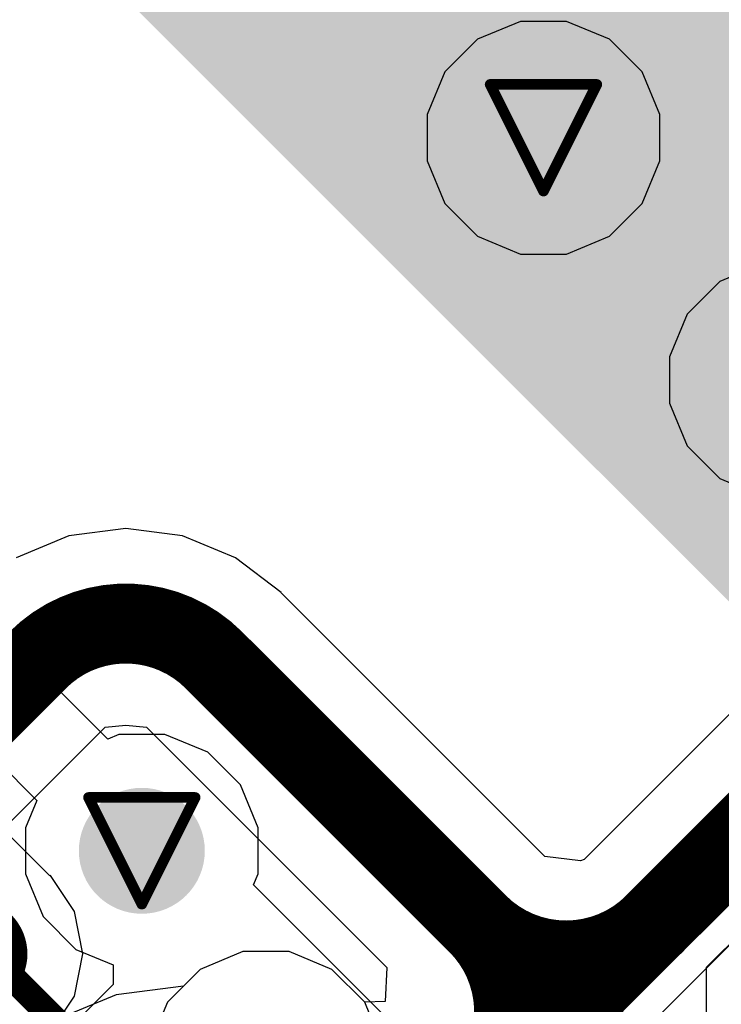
# Model space of a CAD drawing. Header units: inches. Extents: x 0 to 12.2, y 0 to 7.
# Tile 45 of 154: x 2.022 to 2.154, y 2.156 to 2.34. Entities that reach past the tile are written whole.
import ezdxf

# ---------------------------------------------------------------- set-up
doc = ezdxf.new("R2010")
doc.units = ezdxf.units.IN
doc.header["$MEASUREMENT"] = 0
for name, color, linetype in [('Bottom Layer', 5, 'Continuous'), ('Drill Drawing', 1, 'Continuous'), ('Layer 1', 16, 'Continuous'), ('Layer 2', 76, 'Continuous'), ('Top Layer', 1, 'Continuous'), ('Top Overlay', 2, 'Continuous'), ('Top Paste', 8, 'Continuous'), ('Top Solder', 216, 'Continuous'), ('Via Holes', 16, 'Continuous')]:
    doc.layers.add(name, color=color, linetype=linetype)

# ---------------------------------------------------------------- blocks, each defined once
blk = doc.blocks.new('LQFP_128_EP_14_14__28')
at = {"layer": 'Top Layer'}
blk.add_hatch(color=1, dxfattribs=at).paths.add_polyline_path([(-0.098425, -0.098425), (-0.098425, 0.098425), (0.098425, 0.098425), (0.098425, -0.098425)])
at = {"layer": 'Top Paste'}
blk.add_hatch(color=8, dxfattribs=at).paths.add_polyline_path([(-0.098425, -0.098425), (-0.098425, 0.098425), (0.098425, 0.098425), (0.098425, -0.098425)])
at = {"layer": 'Top Solder'}
blk.add_hatch(color=216, dxfattribs=at).paths.add_polyline_path([(-0.1011809, -0.1011809), (-0.1011809, 0.1011809), (0.1011809, 0.1011809), (0.1011809, -0.1011809)])
at = {"layer": 'Top Overlay', "const_width": 0.005}
blk.add_lwpolyline([(-0.24606, -0.24606), (0.24606, -0.24606)], dxfattribs=at)

msp = doc.modelspace()

# ---------------------------------------------------------------- hatches: boundary and pattern name
at = {"layer": 'Bottom Layer'}
h = msp.add_hatch(color=5, dxfattribs=at)
edge = h.paths.add_edge_path()
edge.add_arc((2.1207112, 2.3181003), 0.011811, 0, 360)
h = msp.add_hatch(color=5, dxfattribs=at)
edge = h.paths.add_edge_path()
edge.add_arc((2.0453928, 2.1843395), 0.011811, 0, 360)
at = {"layer": 'Layer 1'}
h = msp.add_hatch(color=16, dxfattribs=at)
edge = h.paths.add_edge_path()
edge.add_arc((2.1207112, 2.3181003), 0.011811, 0, 360)
h = msp.add_hatch(color=16, dxfattribs=at)
edge = h.paths.add_edge_path()
edge.add_arc((2.0453928, 2.1843395), 0.011811, 0, 360)
at = {"layer": 'Layer 2'}
h = msp.add_hatch(color=76, dxfattribs=at)
edge = h.paths.add_edge_path()
edge.add_arc((2.1207112, 2.3181003), 0.011811, 0, 360)
h = msp.add_hatch(color=76, dxfattribs=at)
edge = h.paths.add_edge_path()
edge.add_arc((2.0453928, 2.1843395), 0.011811, 0, 360)
at = {"layer": 'Top Layer'}
h = msp.add_hatch(color=1, dxfattribs=at)
edge = h.paths.add_edge_path()
edge.add_arc((2.1207112, 2.3181003), 0.011811, 0, 360)
h = msp.add_hatch(color=1, dxfattribs=at)
edge = h.paths.add_edge_path()
edge.add_arc((2.0453928, 2.1843395), 0.011811, 0, 360)
at = {"layer": 'Via Holes'}
h = msp.add_hatch(color=7, dxfattribs=at)
edge = h.paths.add_edge_path()
edge.add_arc((2.1207112, 2.3181003), 0.0059055, 0, 360)
h = msp.add_hatch(color=7, dxfattribs=at)
edge = h.paths.add_edge_path()
edge.add_arc((2.0453928, 2.1843395), 0.0059055, 0, 360)

# ---------------------------------------------------------------- linework, layer by layer
at = {"layer": 'Bottom Layer'}
for p, q in [((2.2383174, 2.2926987), (2.1283378, 2.1827192)), ((2.0423853, 2.244825), (2.0317302, 2.2434222)), ((2.0530404, 2.2434222), (2.0423853, 2.244825)), ((2.0317302, 2.2434222), (2.0218013, 2.2393095)), ((2.0629693, 2.2393095), (2.0530404, 2.2434222)), ((2.0714954, 2.2327672), (2.0629693, 2.2393095)), ((2.0714955, 2.2327673), (2.0714954, 2.2327672)), ((2.0715354, 2.232714), (2.0714955, 2.2327673)), ((2.1160284, 2.188221), (2.0715354, 2.232714)), ((2.033564, 2.2025757), (2.0385063, 2.2075178)), ((2.0385063, 2.2075178), (2.0385066, 2.207518)), ((2.0385066, 2.207518), (2.038512, 2.2075262)), ((2.038512, 2.2075262), (2.0423797, 2.2079367)), ((2.0423797, 2.2079367), (2.0462553, 2.2075269)), ((2.0462553, 2.2075269), (2.0462687, 2.2075133)), ((2.0462687, 2.2075133), (2.051205, 2.2025772)), ((2.0188399, 2.1878515), (2.033564, 2.2025757)), ((2.051205, 2.2025772), (2.0913574, 2.1624249)), ((2.1209854, 2.1832786), (2.1160284, 2.188221)), ((2.1276298, 2.1824259), (2.1209854, 2.1832786)), ((2.1283378, 2.1827192), (2.1276298, 2.1824259)), ((2.0643539, 2.1654216), (2.0563375, 2.1621011)), ((2.0730309, 2.1654216), (2.0643539, 2.1654216)), ((2.0810473, 2.1621011), (2.0730309, 2.1654216)), ((2.0563375, 2.1621011), (2.0532, 2.1589636)), ((2.0871828, 2.1559656), (2.0810473, 2.1621011)), ((2.0913574, 2.1624249), (2.0910306, 2.1560454)), ((2.0532, 2.1589636), (2.04058, 2.1573022)), ((2.04058, 2.1573022), (2.0282144, 2.1521801)), ((2.0910306, 2.1560454), (2.0871828, 2.1559656))]:
    msp.add_line(p, q, dxfattribs=at)
at = {"layer": 'Bottom Layer', "const_width": 0.015}
for points in [[(2.1414867, 2.1706345), (2.2558773, 2.2850251)], [(1.9970289, 2.1912741), (2.0258897, 2.2201349)], [(2.058872, 2.2201437), (2.0589185, 2.2200973)], [(2.0589185, 2.2200973), (2.1157346, 2.1632813)], [(2.1407504, 2.1698982), (2.1414867, 2.1706345)], [(2.1158572, 2.145005), (2.1407504, 2.1698982)], [(2.1157346, 2.1632813), (2.1158572, 2.1631587)]]:
    msp.add_lwpolyline(points, dxfattribs=at)
for points in [[(2.0258897, 2.2201349, -0.4143707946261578), (2.0588721, 2.2201438)], [(2.1083614, 2.1706545, -0.4142135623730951), (2.1083614, 2.1375491)], [(2.1415031, 2.1706182, -0.4142135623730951), (2.1083977, 2.1706182)]]:
    msp.add_lwpolyline(points, format="xyb", dxfattribs=at)
at = {"layer": 'Bottom Layer', "const_width": 0.0075}
for points in [[(2.0221397, 2.2201349, 1), (2.0296397, 2.2201349, 1)], [(2.0221397, 2.2201349, 1), (2.0296397, 2.2201349, 1)], [(2.055122, 2.2201437, 1), (2.062622, 2.2201437, 1)], [(2.0551221, 2.2201438, 1), (2.0626221, 2.2201438, 1)], [(2.0551685, 2.2200973, 1), (2.0626685, 2.2200973, 1)], [(2.0551685, 2.2200973, 1), (2.0626685, 2.2200973, 1)], [(2.1046114, 2.1706545, 1), (2.1121114, 2.1706545, 1)], [(2.1046477, 2.1706182, 1), (2.1121477, 2.1706182, 1)], [(2.1377367, 2.1706345, 1), (2.1452367, 2.1706345, 1)], [(2.1377367, 2.1706345, 1), (2.1452367, 2.1706345, 1)], [(2.1377531, 2.1706182, 1), (2.1452531, 2.1706182, 1)], [(2.1370004, 2.1698982, 1), (2.1445004, 2.1698982, 1)], [(2.1370004, 2.1698982, 1), (2.1445004, 2.1698982, 1)], [(2.1119846, 2.1632813, 1), (2.1194846, 2.1632813, 1)], [(2.1119846, 2.1632813, 1), (2.1194846, 2.1632813, 1)], [(2.1121072, 2.1631587, 1), (2.1196072, 2.1631587, 1)]]:
    msp.add_lwpolyline(points, format="xyb", close=True, dxfattribs=at)
at = {"layer": 'Drill Drawing', "const_width": 0.002}
for points in [[(2.1107112, 2.3281003), (2.1307112, 2.3281003)], [(2.1107112, 2.3281003), (2.1207112, 2.3081003)], [(2.1207112, 2.3081003), (2.1307112, 2.3281003)], [(2.0353928, 2.1943395), (2.0553928, 2.1943395)], [(2.0353928, 2.1943395), (2.0453928, 2.1743395)], [(2.0453928, 2.1743395), (2.0553928, 2.1943395)]]:
    msp.add_lwpolyline(points, dxfattribs=at)
at = {"layer": 'Drill Drawing', "const_width": 0.001}
for points in [[(2.1102112, 2.3281003, 1), (2.1112112, 2.3281003, 1)], [(2.1102112, 2.3281003, 1), (2.1112112, 2.3281003, 1)], [(2.1302112, 2.3281003, 1), (2.1312112, 2.3281003, 1)], [(2.1302112, 2.3281003, 1), (2.1312112, 2.3281003, 1)], [(2.1202112, 2.3081003, 1), (2.1212112, 2.3081003, 1)], [(2.1202112, 2.3081003, 1), (2.1212112, 2.3081003, 1)], [(2.0348928, 2.1943395, 1), (2.0358928, 2.1943395, 1)], [(2.0348928, 2.1943395, 1), (2.0358928, 2.1943395, 1)], [(2.0548928, 2.1943395, 1), (2.0558928, 2.1943395, 1)], [(2.0548928, 2.1943395, 1), (2.0558928, 2.1943395, 1)], [(2.0448928, 2.1743395, 1), (2.0458928, 2.1743395, 1)], [(2.0448928, 2.1743395, 1), (2.0458928, 2.1743395, 1)]]:
    msp.add_lwpolyline(points, format="xyb", close=True, dxfattribs=at)
at = {"layer": 'Layer 1'}
for p, q in [((2.0643539, 2.1654216), (2.0563375, 2.1621011)), ((2.0730309, 2.1654216), (2.0643539, 2.1654216)), ((2.0810473, 2.1621011), (2.0730309, 2.1654216)), ((2.0563375, 2.1621011), (2.0502019, 2.1559655)), ((2.0871829, 2.1559655), (2.0810473, 2.1621011)), ((2.0502019, 2.1559655), (2.0468814, 2.1479491)), ((2.0905034, 2.1479491), (2.0871829, 2.1559655))]:
    msp.add_line(p, q, dxfattribs=at)
at = {"layer": 'Layer 2'}
for p, q in [((2.4273764, 2.4608582), (2.1355503, 2.169032)), ((2.1513115, 2.1625087), (2.4464776, 2.4576746)), ((2.0389952, 2.2052976), (1.8680089, 2.3762839)), ((2.1163727, 2.3399113), (2.1083563, 2.3365908)), ((2.1250497, 2.3399113), (2.1163727, 2.3399113)), ((2.1330661, 2.3365908), (2.1250497, 2.3399113)), ((2.1083563, 2.3365908), (2.1022207, 2.3304552)), ((2.1392017, 2.3304552), (2.1330661, 2.3365908)), ((2.1022207, 2.3304552), (2.0989002, 2.3224388)), ((2.1425222, 2.3224388), (2.1392017, 2.3304552)), ((2.0989002, 2.3224388), (2.0989002, 2.3137618)), ((2.1425222, 2.3137618), (2.1425222, 2.3224388)), ((2.0989002, 2.3137618), (2.1022207, 2.3057454)), ((2.1392017, 2.3057454), (2.1425222, 2.3137618)), ((2.1022207, 2.3057454), (2.1083563, 2.2996098)), ((2.1330661, 2.2996098), (2.1392017, 2.3057454)), ((2.1083563, 2.2996098), (2.1163727, 2.2962893)), ((2.1250497, 2.2962893), (2.1330661, 2.2996098)), ((2.1163727, 2.2962893), (2.1250497, 2.2962893)), ((2.1618057, 2.2944782), (2.1537893, 2.2911577)), ((2.1537893, 2.2911577), (2.1476537, 2.2850221)), ((2.1476537, 2.2850221), (2.1443332, 2.2770057)), ((2.1443332, 2.2770057), (2.1443332, 2.2683287)), ((2.1443332, 2.2683287), (2.1476537, 2.2603123)), ((2.1476537, 2.2603123), (2.1537893, 2.2541767)), ((2.1537893, 2.2541767), (2.1618057, 2.2508562)), ((1.998272, 2.2212073), (2.0256963, 2.193783)), ((2.0410543, 2.2061505), (2.0389952, 2.2052976)), ((2.0497313, 2.2061505), (2.0410543, 2.2061505)), ((2.0577477, 2.20283), (2.0497313, 2.2061505)), ((2.0638833, 2.1966944), (2.0577477, 2.20283)), ((2.0672038, 2.188678), (2.0638833, 2.1966944)), ((2.0256963, 2.193783), (2.0235818, 2.188678)), ((2.0235818, 2.188678), (2.0235818, 2.180001)), ((2.0672038, 2.180001), (2.0672038, 2.188678)), ((2.0235818, 2.180001), (2.0269023, 2.1719846)), ((2.0663509, 2.1779419), (2.0672038, 2.180001)), ((2.1014423, 2.1428505), (2.0663509, 2.1779419)), ((2.0269023, 2.1719846), (2.0330379, 2.165849)), ((2.1355503, 2.169032), (2.1355502, 2.0867107)), ((2.0330379, 2.165849), (2.04, 2.1629652)), ((2.04, 2.1629652), (2.04, 2.1592758)), ((2.1513115, 2.0494915), (2.1513115, 2.1625087)), ((2.04, 2.1592758), (1.9769784, 2.0962542))]:
    msp.add_line(p, q, dxfattribs=at)
at = {"layer": 'Top Layer'}
for p, q in [((2.2026018, 2.2136581), (2.1158175, 2.1268739)), ((2.0281497, 2.1796193), (2.0188399, 2.188929)), ((2.02815, 2.1796191), (2.0281497, 2.1796193)), ((2.0282455, 2.1797146), (2.02815, 2.1796191)), ((2.0327542, 2.1729668), (2.0282455, 2.1797146)), ((2.0343375, 2.1650073), (2.0327542, 2.1729668)), ((2.0327542, 2.1570478), (2.0343375, 2.1650073)), ((2.0643539, 2.1654216), (2.0563375, 2.1621011)), ((2.0730309, 2.1654216), (2.0643539, 2.1654216)), ((2.0810473, 2.1621011), (2.0730309, 2.1654216)), ((2.0563375, 2.1621011), (2.0502019, 2.1559655)), ((2.0871829, 2.1559655), (2.0810473, 2.1621011)), ((2.0282606, 2.1503224), (2.0327542, 2.1570478)), ((2.0502019, 2.1559655), (2.0468814, 2.1479491)), ((2.0905034, 2.1479491), (2.0871829, 2.1559655))]:
    msp.add_line(p, q, dxfattribs=at)
at = {"layer": 'Top Layer', "const_width": 0.007}
msp.add_lwpolyline([(2.018417, 2.1698861, -0.4138383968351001), (2.0184232, 2.1601348)], format="xyb", dxfattribs=at)

# ---------------------------------------------------------------- block references
at = {"rotation": 315}
msp.add_blockref('LQFP_128_EP_14_14__28', (2.1661442, 2.3635333), dxfattribs=at)

doc.saveas('drawing.dxf')
